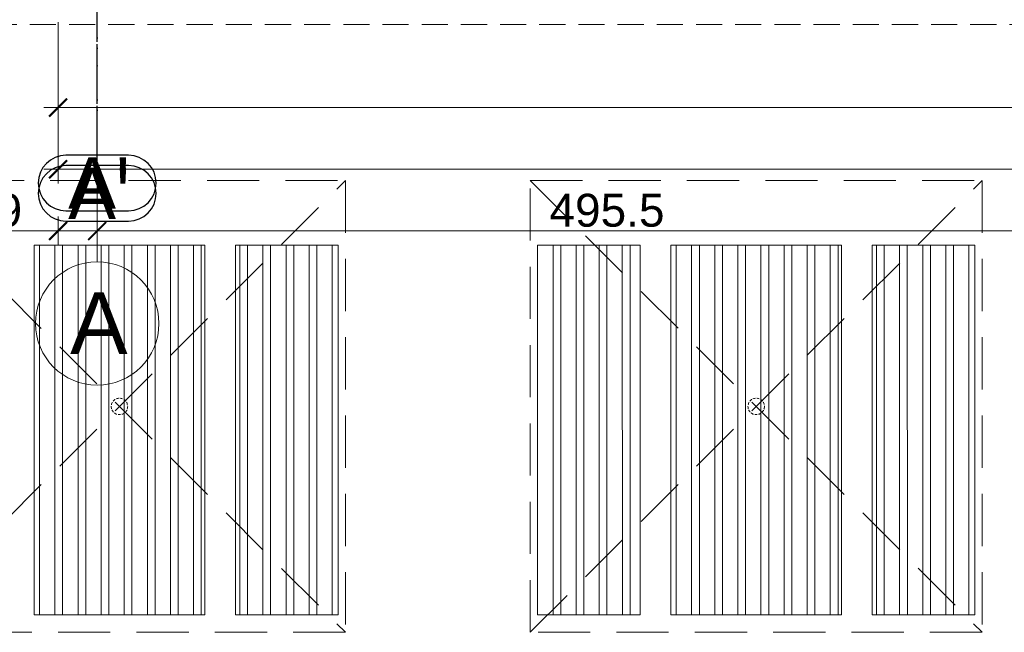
# Model space of a CAD drawing. Header units: millimetres. Extents: x 7483 to 13091, y 8111 to 13871.
# Tile 3 of 256: x 8697 to 9175, y 8834 to 9132. Entities that reach past the tile are written whole.
import ezdxf

# ---------------------------------------------------------------- set-up
doc = ezdxf.new("R2010")
doc.units = ezdxf.units.MM
for name, pattern in [('ACAD_ISO04W100', [30, 24, -3, 0, -3]), ('DASHED', [19.05, 12.7, -6.35]), ('KRESKAKROPKA2', [12.7, 6.35, -3.175, 0, -3.175])]:
    doc.linetypes.add(name, pattern=pattern)
for name, color, linetype, lineweight, true_color in [('a___wymiary', 7, 'Continuous', 5, 0x000000), ('shary', 7, 'Continuous', 0, 0x999999), ('wymiary', 7, 'Continuous', 5, 0xb2b2b2)]:
    doc.layers.add(name, color=color, linetype=linetype, lineweight=lineweight, true_color=true_color)
for name, color, linetype, lineweight in [('A_Ściany konstrukcyjne', 140, 'Continuous', 15), ('CZ-GR', 236, 'Continuous', 30), ('LINII', 7, 'Continuous', 15), ('OSI', 64, 'KRESKAKROPKA2', 0)]:
    doc.layers.add(name, color=color, linetype=linetype, lineweight=lineweight)
doc.layers.add('AS_Siatki', color=72, linetype='Continuous')
doc.layers.add('konstrukcja poglądowo', color=7, linetype='Continuous', lineweight=5, true_color=0xb2b2b2, plot=False)
doc.styles.add('Arial', font='arial.ttf')
doc.dimstyles.new('wymiary agp1', dxfattribs={"dimtxt": 16, "dimasz": 5, "dimexe": 30, "dimexo": 60, "dimgap": 1.8, "dimtad": 1, "dimdec": 3, "dimrnd": 0.5, "dimdsep": 46, "dimtxsty": 'Arial', "dimblk": 'znacznik', "dimcen": 1.5, "dimse1": 1, "dimse2": 1, "dimclrd": 256, "dimazin": 0, "dimtfac": 1, "dimtdec": 3, "dimtmove": 1, "dimatfit": 3, "dimldrblk": 'znacznik', "dimfxl": 0, "dimlwd": -1, "dimarcsym": 0})

# ---------------------------------------------------------------- blocks, each defined once
blk = doc.blocks.new('fgdfgdg')
at = {"layer": 'A_Ściany konstrukcyjne', "linetype": 'DASHED'}
blk.add_line((9142.52, 7545.19), (6596.11, 7545.19), dxfattribs=at)
blk = doc.blocks.new('gfhgfhgfhfgh')
at = {"lineweight": 0}
h = blk.add_hatch(dxfattribs=at)
h.set_pattern_fill('ANSI32', color=0, scale=29.957326, angle=225.0021, style=0)
h.set_pattern_definition([(270.00214, (2146.153, -6197.893), (11.233997, 0.000419), []), (270.00214, (2142.408, -6201.637), (11.233997, 0.000419), [])])
h.paths.add_polyline_path([(-3457.32, 5964.68), (-3407.39, 5964.68), (-3407.4, 6144.42), (-3457.32, 6144.42)])
h.paths.add_polyline_path([(-3392.41, 5964.68), (-3309.53, 5964.68), (-3309.53, 6144.43), (-3392.42, 6144.42)])
h.paths.add_polyline_path([(-3244.62, 5964.69), (-3294.55, 5964.68), (-3294.56, 6144.43), (-3244.63, 6144.43)])
h = blk.add_hatch(dxfattribs=at)
h.set_pattern_fill('ANSI32', color=0, scale=29.957326, angle=225.0021, style=0)
h.set_pattern_definition([(270.00214, (2455.687, -6197.881), (11.233997, 0.000419), []), (270.00214, (2451.942, -6201.626), (11.233997, 0.000419), [])])
h.paths.add_polyline_path([(-3147.78, 5964.69), (-3097.85, 5964.69), (-3097.86, 6144.43), (-3147.79, 6144.43)])
h.paths.add_polyline_path([(-3082.88, 5964.69), (-2999.99, 5964.69), (-3000, 6144.44), (-3082.88, 6144.44)])
h.paths.add_polyline_path([(-2935.09, 5964.7), (-2985.02, 5964.7), (-2985.02, 6144.44), (-2935.09, 6144.44)])
at = {"color": 0, "linetype": 'DASHED', "lineweight": 0, "ltscale": 2}
for p, q in [((-3460.82, 6175.88), (-3241.13, 6175.88, 0)), ((-3460.82, 6175.88), (-3241.13, 5956.2, 0)), ((-3460.81, 5956.19, 0), (-3241.13, 6175.88, 0)), ((-3241.13, 6175.88, 0), (-3241.13, 5956.2, 0)), ((-3151.29, 6175.89, 0), (-2931.6, 6175.9, 0)), ((-3151.28, 5956.2, 0), (-3151.29, 6175.89, 0)), ((-3151.29, 6175.89, 0), (-2931.59, 5956.21, 0)), ((-3151.28, 5956.2, 0), (-2931.6, 6175.9, 0)), ((-2931.6, 6175.9, 0), (-2931.59, 5956.21, 0)), ((-3241.13, 5956.2, 0), (-3460.81, 5956.19, 0)), ((-2931.59, 5956.21, 0), (-3151.28, 5956.2, 0))]:
    blk.add_line(p, q, dxfattribs=at)
at = {"color": 0, "lineweight": 0, "elevation": 0}
for points in [[(-3392.41, 5964.68), (-3309.53, 5964.68), (-3309.53, 6144.43), (-3392.42, 6144.42), (-3392.41, 5964.68)], [(-3244.62, 5964.69), (-3294.55, 5964.68), (-3294.56, 6144.43), (-3244.63, 6144.43), (-3244.62, 5964.69)], [(-3147.78, 5964.69), (-3097.85, 5964.69), (-3097.86, 6144.43), (-3147.79, 6144.43), (-3147.78, 5964.69)], [(-3082.88, 5964.69), (-2999.99, 5964.69), (-3000, 6144.44), (-3082.88, 6144.44), (-3082.88, 5964.69)], [(-2935.09, 5964.7), (-2985.02, 5964.7), (-2985.02, 6144.44), (-2935.09, 6144.44), (-2935.09, 5964.7)]]:
    blk.add_lwpolyline(points, dxfattribs=at)
at = {"color": 0, "linetype": 'DASHED', "lineweight": 0, "ltscale": 0.1}
for centre in [(-3350.97, 6066.04, 0), (-3041.44, 6066.05, 0)]:
    blk.add_circle(centre, 3.99, dxfattribs=at)
blk = doc.blocks.new('znacznik')
at = {"layer": 'a___wymiary'}
for p, q in [((0, 1.394), (0, -1.394)), ((1.394, 0), (-1.394, 0))]:
    blk.add_line(p, q, dxfattribs=at)
at = {"layer": 'a___wymiary', "const_width": 0.2}
blk.add_lwpolyline([(0.876, 0.876), (-0.876, -0.876)], dxfattribs=at)
blk = doc.blocks.new('*D1310')
at = {"layer": 'Defpoints', "color": 0, "transparency": 16777216}
for p in [(11144.7, 9237), (8715.29, 9231.26), (11144.7, 9089.56)]:
    blk.add_point(p, dxfattribs=at)
at = {"layer": 'wymiary', "color": 253, "true_color": 0x999999, "transparency": 16777216}
blk.add_line((8720.29, 9089.56), (11139.7, 9089.56), dxfattribs=at)
at = {"layer": 'wymiary', "color": 253, "true_color": 0x999999, "transparency": 16777216, "xscale": 5, "yscale": 5, "zscale": 5, "rotation": 180}
blk.add_blockref('znacznik', (8715.29, 9089.56), dxfattribs=at)
at = {"layer": 'wymiary', "color": 253, "true_color": 0x999999, "transparency": 16777216, "xscale": 5, "yscale": 5, "zscale": 5}
blk.add_blockref('znacznik', (11144.7, 9089.56), dxfattribs=at)
at = {"layer": 'wymiary', "color": 18, "true_color": 0x000000, "transparency": 16777216, "insert": (9929.99, 9099.53), "char_height": 16, "attachment_point": 5, "style": 'Arial'}
blk.add_mtext('2429.5', dxfattribs=at)
blk = doc.blocks.new('*D1313')
at = {"layer": 'Defpoints', "color": 0, "transparency": 16777216}
for p in [(12184.9, 9219.56), (8715.29, 9201.26), (12184.9, 9059.56)]:
    blk.add_point(p, dxfattribs=at)
at = {"layer": 'wymiary', "color": 253, "true_color": 0x999999, "transparency": 16777216}
blk.add_line((8720.29, 9059.56), (12179.9, 9059.56), dxfattribs=at)
at = {"layer": 'wymiary', "color": 253, "true_color": 0x999999, "transparency": 16777216, "xscale": 5, "yscale": 5, "zscale": 5, "rotation": 180}
blk.add_blockref('znacznik', (8715.29, 9059.56), dxfattribs=at)
at = {"layer": 'wymiary', "color": 253, "true_color": 0x999999, "transparency": 16777216, "xscale": 5, "yscale": 5, "zscale": 5}
blk.add_blockref('znacznik', (12184.9, 9059.56), dxfattribs=at)
at = {"layer": 'wymiary', "color": 18, "true_color": 0x000000, "transparency": 16777216, "insert": (10450.09, 9069.54), "char_height": 16, "attachment_point": 5, "style": 'Arial'}
blk.add_mtext('3469.5', dxfattribs=at)
blk = doc.blocks.new('*D1864')
at = {"layer": 'Defpoints', "color": 0, "transparency": 16777216}
for p in [(8734.29, 9170.32), (9229.94, 9170.32), (9229.94, 9029.56)]:
    blk.add_point(p, dxfattribs=at)
at = {"layer": 'wymiary', "color": 253, "true_color": 0x999999, "transparency": 16777216}
blk.add_line((8739.29, 9029.56), (9224.94, 9029.56), dxfattribs=at)
at = {"layer": 'wymiary', "color": 253, "true_color": 0x999999, "transparency": 16777216, "xscale": 5, "yscale": 5, "zscale": 5, "rotation": 180}
blk.add_blockref('znacznik', (8734.29, 9029.56), dxfattribs=at)
at = {"layer": 'wymiary', "color": 253, "true_color": 0x999999, "transparency": 16777216, "xscale": 5, "yscale": 5, "zscale": 5}
blk.add_blockref('znacznik', (9229.94, 9029.56), dxfattribs=at)
at = {"layer": 'wymiary', "color": 18, "true_color": 0x000000, "transparency": 16777216, "insert": (8982.11, 9039.53), "char_height": 16, "attachment_point": 5, "style": 'Arial'}
blk.add_mtext('495.5', dxfattribs=at)
blk = doc.blocks.new('*D2033')
at = {"layer": 'Defpoints', "color": 0, "transparency": 16777216}
for p in [(8715.29, 9105.38), (8734.29, 9105.38), (8734.29, 9029.56)]:
    blk.add_point(p, dxfattribs=at)
at = {"layer": 'wymiary', "color": 253, "true_color": 0x999999, "transparency": 16777216}
for p, q in [((8715.29, 9029.56), (8672.83, 9029.56)), ((8720.29, 9029.56), (8729.29, 9029.56))]:
    blk.add_line(p, q, dxfattribs=at)
at = {"layer": 'wymiary', "color": 253, "true_color": 0x999999, "transparency": 16777216, "xscale": 5, "yscale": 5, "zscale": 5, "rotation": 180}
blk.add_blockref('znacznik', (8715.29, 9029.56), dxfattribs=at)
at = {"layer": 'wymiary', "color": 253, "true_color": 0x999999, "transparency": 16777216, "xscale": 5, "yscale": 5, "zscale": 5}
blk.add_blockref('znacznik', (8734.29, 9029.56), dxfattribs=at)
at = {"layer": 'wymiary', "color": 18, "true_color": 0x000000, "transparency": 16777216, "insert": (8685.35, 9039.53), "char_height": 16, "attachment_point": 5, "style": 'Arial'}
blk.add_mtext('19', dxfattribs=at)
blk = doc.blocks.new('gfgfddg')
at = {"layer": 'AS_Siatki', "color": 6, "linetype": 'ACAD_ISO04W100', "lineweight": 30, "ltscale": 0.2}
blk.add_line((-339.925, -576.38), (-339.925, -88.851), dxfattribs=at)
at = {"layer": 'AS_Siatki', "color": 6, "linetype": 'Continuous', "lineweight": 30, "ltscale": 0.2}
for p, q in [((-336.887, -576.38), (-342.962, -576.38)), ((-342.962, -581.78), (-336.887, -581.78))]:
    blk.add_line(p, q, dxfattribs=at)
for centre, start, end in [((-342.962, -579.08), 90, 270), ((-336.887, -579.08), 270, 90)]:
    blk.add_arc(centre, 2.7, start, end, dxfattribs=at)
at = {"layer": 'AS_Siatki', "color": 6, "lineweight": 30, "style": 'Arial'}
blk.add_text("A'", height=5, dxfattribs=at).set_placement((-342.752, -581.58))
blk = doc.blocks.new('GHGFHGFH')
at = {"layer": 'OSI', "ltscale": 10}
blk.add_line((8734.29, 9014.91), (8734.29, 11674.71), dxfattribs=at)
at = {"layer": 'OSI', "linetype": 'Continuous'}
blk.add_circle((8734.29, 8984.91), 30, dxfattribs=at)
at = {"layer": 'LINII', "color": 18, "true_color": 0x000000, "insert": (8721.11, 9000.08), "char_height": 30, "width": 34.4726, "attachment_point": 1, "style": 'Arial'}
blk.add_mtext('A', dxfattribs=at)

msp = doc.modelspace()

# ---------------------------------------------------------------- linework, layer by layer
at = {"layer": 'wymiary'}
msp.add_lwpolyline([(8715.2884, 9131.1614), (8715.2884, 9059.5616)], dxfattribs=at)

# ---------------------------------------------------------------- block references
at = {"layer": 'a___wymiary', "color": 253, "true_color": 0xb2b2b2}
msp.add_blockref('gfhgfhgfhfgh', (12096.082, 2878.1685), dxfattribs=at)
at = {"layer": 'CZ-GR', "color": 7}
msp.add_blockref('GHGFHGFH', (0, -0.35), dxfattribs=at)
at = {"layer": 'konstrukcja poglądowo', "xscale": 5, "yscale": 5, "zscale": 5}
for p in [(10433.9115, 11948.2664), (10433.9115, 11943.2664)]:
    msp.add_blockref('gfgfddg', p, dxfattribs=at)
at = {"layer": 'shary'}
msp.add_blockref('fgdfgdg', (2029.1734, 1584.7189), dxfattribs=at)

# ---------------------------------------------------------------- dimensions: what is measured, and where the dimension line sits
at = {"layer": 'wymiary'}
for base, p1, p2, picture, middle in [((11144.6975, 9089.5616), (8715.2884, 9231.2593), (11144.6975, 9237.0039), '*D1310', (9929.993, 9099.5307)), ((12184.8952, 9059.5616), (8715.2884, 9201.2593), (12184.8952, 9219.5616), '*D1313', (10450.0918, 9069.5362))]:
    dim = msp.add_linear_dim(base=base, p1=p1, p2=p2, dimstyle='wymiary agp1', override={"dimblk": 'znacznik'}, dxfattribs=at)
    dim.commit()
    dim.dimension.update_dxf_attribs({"geometry": picture, "text_midpoint": middle})
for base, p1, p2, picture, middle in [((9229.9412, 9029.5616), (8734.2884, 9170.321), (9229.9412, 9170.321), '*D1864', (8982.1148, 9029.5616)), ((8734.2884, 9029.5616), (8715.2884, 9105.38), (8734.2884, 9105.38), '*D2033', (8685.3508, 9029.5616))]:
    dim = msp.add_linear_dim(base=base, p1=p1, p2=p2, dimstyle='wymiary agp1', dxfattribs=at)
    dim.commit()
    dim.dimension.update_dxf_attribs({"geometry": picture, "text_midpoint": middle, "dimtype": 160})

doc.saveas('drawing.dxf')
